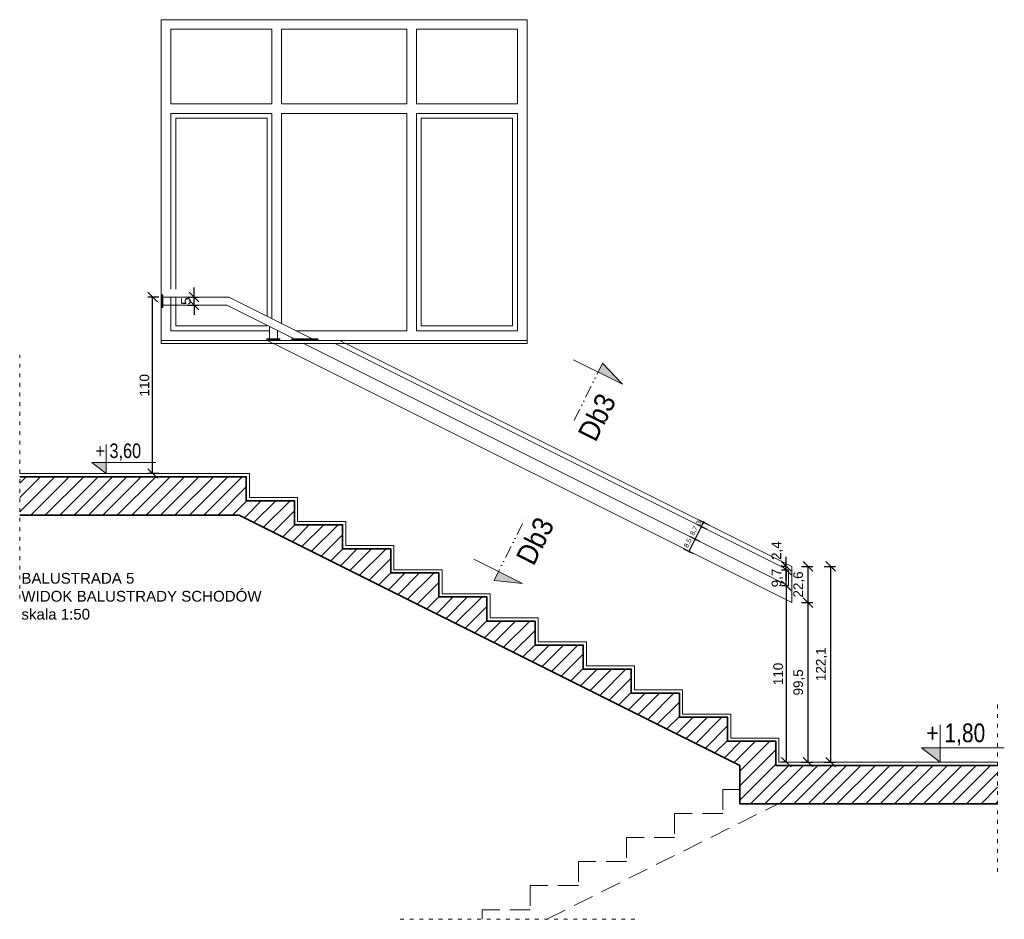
# Model space of a CAD drawing. Header units: millimetres. Extents: x -2720 to 125583, y -8970 to 34912.
# Tile 93 of 105: x 65443 to 66057, y 23853 to 24414. Entities that reach past the tile are written whole.
import ezdxf
from ezdxf.enums import TextEntityAlignment as Align

# ---------------------------------------------------------------- set-up
doc = ezdxf.new("R2010")
doc.units = ezdxf.units.MM
for name, pattern in [('1KS_2KP-50', [37.05, 12, 6, -6.35, 0, -6.35, 0, -6.35]), ('ACAD_ISO03W100', [30, 12, -18]), ('DASHED', [19.05, 12.7, -6.35]), ('DASHED2', [0.375, 0.25, -0.125])]:
    doc.linetypes.add(name, pattern=pattern)
for name, color, linetype, lineweight in [('A - Schody', 251, 'Continuous', 13), ('A - widok', 251, 'Continuous', 5), ('A - Ściany konstrukcyjne', 3, 'Continuous', 35), ('A_LINIA PRZEKROJOWA', 223, '1KS_2KP-50', 15), ('A_OPISY', 40, 'Continuous', 9), ('A_WIDOK', 141, 'Continuous', 13), ('A_WYMIAROWANIE', 7, 'Continuous', 9)]:
    doc.layers.add(name, color=color, linetype=linetype, lineweight=lineweight)
doc.layers.add('A_HATCH', color=7, linetype='Continuous', lineweight=5, true_color=0x999999)
doc.layers.add('A_WIDOK 2PLAN', color=7, linetype='Continuous', lineweight=9, true_color=0x666666)
doc.styles.add('APLUS', font='arial.ttf', dxfattribs={"width": 0.6})
doc.styles.add('DEMIURG_100_etykiety', font='arial.ttf', dxfattribs={"width": 0.9, "height": 30})
doc.styles.get("Standard").update_dxf_attribs({"font": 'arial.ttf'})
doc.dimstyles.new('DO WNETRZ', dxfattribs={"dimtxt": 6, "dimasz": 6, "dimexe": 3, "dimexo": 3, "dimgap": 2, "dimtad": 1, "dimdec": 1, "dimtxsty": 'Standard', "dimblk": 'OBLIQUE', "dimcen": 2.5, "dimadec": 0, "dimazin": 0, "dimtfac": 1, "dimtdec": 1, "dimtix": 1, "dimtmove": 0, "dimatfit": 3, "dimldrblk": 'OBLIQUE', "dimfxl": 4, "dimfxlon": 1, "dimarcsym": 0})

# ---------------------------------------------------------------- blocks, each defined once
blk = doc.blocks.new('*U8')
blk.add_hatch(color=256).paths.add_polyline_path([(0, 0.153), (-0.198, 0.153), (0, 0)])
blk.add_line((0, 0.153), (0, 0.4))
blk.add_lwpolyline([(0, 0.153), (0, 0), (-0.198, 0.153), (0.685, 0.153)])
at = {"style": 'APLUS', "width": 0.8}
blk.add_attdef('%%P_0.00', text='', height=0.2, dxfattribs=at).set_placement((-0.146, 0.153), align=Align.BOTTOM_LEFT)
blk = doc.blocks.new('linia przekroju')
at = {"linetype": 'Continuous', "lineweight": 5}
h = blk.add_hatch(color=256, dxfattribs=at)
h.dxf.hatch_style = 1
h.paths.add_polyline_path([(0, -40.5), (0, 39.3), (14.4, 0), (0, 0)])
at = {"linetype": 'Continuous'}
blk.add_lwpolyline([(0, -40.5), (0, 39.3), (14.4, 0), (0, 0)], close=True, dxfattribs=at)
blk.add_lwpolyline([(14.4, 0), (-87.6, -0.1)])
at = {"linetype": 'Continuous', "style": 'DEMIURG_100_etykiety', "width": 0.9, "flags": 8}
blk.add_attdef('NR_PRZEKROJU', (-55.1, 12.6), '', height=30, dxfattribs=at)
blk = doc.blocks.new('_Oblique')
at = {"color": 0, "linetype": 'ByBlock', "lineweight": -2}
blk.add_line((-0.5, -0.5), (0.5, 0.5), dxfattribs=at)
blk = doc.blocks.new('*D1022')
at = {"layer": 'A_WYMIAROWANIE', "color": 0, "lineweight": -2, "ltscale": 2, "transparency": 16777216}
for p, q in [((65930.61, 24050.5), (65937.61, 24050.5)), ((65934.61, 23951.01), (65934.61, 24050.5)), ((65930.61, 23951.01), (65937.61, 23951.01))]:
    blk.add_line(p, q, dxfattribs=at)
at = {"layer": 'Defpoints', "color": 0, "ltscale": 2, "transparency": 16777216}
for p in [(65924.45, 24050.5), (65934.61, 24050.5), (65916.45, 23951.01)]:
    blk.add_point(p, dxfattribs=at)
at = {"layer": 'A_WYMIAROWANIE', "color": 0, "lineweight": -2, "ltscale": 2, "transparency": 16777216, "xscale": 6, "yscale": 6, "zscale": 6}
for p, rotation in [((65934.61, 24050.5), 90), ((65934.61, 23951.01), 270)]:
    blk.add_blockref('_Oblique', p, dxfattribs=dict(at, rotation=rotation))
at = {"layer": 'A_WYMIAROWANIE', "color": 0, "ltscale": 2, "transparency": 16777216, "insert": (65929.01, 24000.75), "char_height": 6, "attachment_point": 5, "rotation": 90}
blk.add_mtext('99,5', dxfattribs=at)
blk = doc.blocks.new('*D1023')
at = {"layer": 'A_WYMIAROWANIE', "color": 0, "lineweight": -2, "ltscale": 2, "transparency": 16777216}
for p, q in [((65930.61, 24073.09), (65937.61, 24073.09)), ((65934.61, 24050.5), (65934.61, 24073.09)), ((65930.61, 24050.5), (65937.61, 24050.5))]:
    blk.add_line(p, q, dxfattribs=at)
at = {"layer": 'Defpoints', "color": 0, "ltscale": 2, "transparency": 16777216}
for p in [(65924.45, 24073.09), (65934.61, 24073.09), (65924.45, 24050.5)]:
    blk.add_point(p, dxfattribs=at)
at = {"layer": 'A_WYMIAROWANIE', "color": 0, "lineweight": -2, "ltscale": 2, "transparency": 16777216, "xscale": 6, "yscale": 6, "zscale": 6}
for p, rotation in [((65934.61, 24073.09), 90), ((65934.61, 24050.5), 270)]:
    blk.add_blockref('_Oblique', p, dxfattribs=dict(at, rotation=rotation))
at = {"layer": 'A_WYMIAROWANIE', "color": 0, "ltscale": 2, "transparency": 16777216, "insert": (65929.01, 24061.8), "char_height": 6, "attachment_point": 5, "rotation": 90}
blk.add_mtext('22,6', dxfattribs=at)
blk = doc.blocks.new('*D1024')
at = {"layer": 'A_WYMIAROWANIE', "color": 0, "lineweight": -2, "ltscale": 2, "transparency": 16777216}
for p, q in [((65921.06, 24061.01), (65918.06, 24061.01)), ((65921.06, 24061.01), (65921.06, 23951.01)), ((65921.06, 23951.01), (65918.06, 23951.01))]:
    blk.add_line(p, q, dxfattribs=at)
at = {"layer": 'Defpoints', "color": 0, "ltscale": 2, "transparency": 16777216}
for p in [(65922.45, 24061.01), (65921.06, 23951.01), (65922.45, 23951.01)]:
    blk.add_point(p, dxfattribs=at)
at = {"layer": 'A_WYMIAROWANIE', "color": 0, "lineweight": -2, "ltscale": 2, "transparency": 16777216, "xscale": 6, "yscale": 6, "zscale": 6}
for p, rotation in [((65921.06, 24061.01), 90), ((65921.06, 23951.01), 270)]:
    blk.add_blockref('_Oblique', p, dxfattribs=dict(at, rotation=rotation))
at = {"layer": 'A_WYMIAROWANIE', "color": 0, "ltscale": 2, "transparency": 16777216, "insert": (65915.99, 24006.01), "char_height": 6, "attachment_point": 5, "rotation": 90}
blk.add_mtext('110', dxfattribs=at)
blk = doc.blocks.new('*D1025')
at = {"layer": 'A_WYMIAROWANIE', "color": 0, "lineweight": -2, "ltscale": 2, "transparency": 16777216}
for p, q in [((65921.06, 24070.73), (65921.06, 24076.73)), ((65921.06, 24070.73), (65918.06, 24070.73)), ((65921.06, 24061.01), (65921.06, 24070.73)), ((65921.06, 24061.01), (65918.06, 24061.01)), ((65921.06, 24061.01), (65921.06, 24055.01))]:
    blk.add_line(p, q, dxfattribs=at)
at = {"layer": 'Defpoints', "color": 0, "ltscale": 2, "transparency": 16777216}
for p in [(65921.06, 24070.73), (65922.45, 24070.73), (65922.45, 24061.01)]:
    blk.add_point(p, dxfattribs=at)
at = {"layer": 'A_WYMIAROWANIE', "color": 0, "lineweight": -2, "ltscale": 2, "transparency": 16777216, "xscale": 6, "yscale": 6, "zscale": 6}
for p, rotation in [((65921.06, 24070.73), 270), ((65921.06, 24061.01), 90)]:
    blk.add_blockref('_Oblique', p, dxfattribs=dict(at, rotation=rotation))
at = {"layer": 'A_WYMIAROWANIE', "color": 0, "ltscale": 2, "transparency": 16777216, "insert": (65915.45, 24065.87), "char_height": 6, "attachment_point": 5, "rotation": 90}
blk.add_mtext('9,7', dxfattribs=at)
blk = doc.blocks.new('*D1026')
at = {"layer": 'A_WYMIAROWANIE', "color": 0, "lineweight": -2, "ltscale": 2, "transparency": 16777216}
for p, q in [((65921.06, 24073.09), (65921.06, 24079.09)), ((65921.45, 24073.09), (65918.06, 24073.09)), ((65921.06, 24070.73), (65921.06, 24073.09)), ((65921.06, 24070.73), (65918.06, 24070.73)), ((65921.06, 24070.73), (65921.06, 24064.73))]:
    blk.add_line(p, q, dxfattribs=at)
at = {"layer": 'Defpoints', "color": 0, "ltscale": 2, "transparency": 16777216}
for p in [(65921.06, 24073.09), (65924.45, 24073.09), (65922.45, 24070.73)]:
    blk.add_point(p, dxfattribs=at)
at = {"layer": 'A_WYMIAROWANIE', "color": 0, "lineweight": -2, "ltscale": 2, "transparency": 16777216, "xscale": 6, "yscale": 6, "zscale": 6}
for p, rotation in [((65921.06, 24073.09), 270), ((65921.06, 24070.73), 90)]:
    blk.add_blockref('_Oblique', p, dxfattribs=dict(at, rotation=rotation))
at = {"layer": 'A_WYMIAROWANIE', "color": 0, "ltscale": 2, "transparency": 16777216, "insert": (65915.45, 24082.94), "char_height": 6, "attachment_point": 5, "rotation": 90}
blk.add_mtext('2,4', dxfattribs=at)
blk = doc.blocks.new('*D1027')
at = {"layer": 'A_WYMIAROWANIE', "color": 0, "lineweight": -2, "ltscale": 2, "transparency": 16777216}
for p, q in [((65944.72, 24073.09), (65951.72, 24073.09)), ((65948.72, 24073.09), (65948.72, 23951.01)), ((65944.72, 23951.01), (65951.72, 23951.01))]:
    blk.add_line(p, q, dxfattribs=at)
at = {"layer": 'Defpoints', "color": 0, "ltscale": 2, "transparency": 16777216}
for p in [(65924.45, 24073.09), (65924.45, 23951.01), (65948.72, 23951.01)]:
    blk.add_point(p, dxfattribs=at)
at = {"layer": 'A_WYMIAROWANIE', "color": 0, "lineweight": -2, "ltscale": 2, "transparency": 16777216, "xscale": 6, "yscale": 6, "zscale": 6}
for p, rotation in [((65948.72, 24073.09), 90), ((65948.72, 23951.01), 270)]:
    blk.add_blockref('_Oblique', p, dxfattribs=dict(at, rotation=rotation))
at = {"layer": 'A_WYMIAROWANIE', "color": 0, "ltscale": 2, "transparency": 16777216, "insert": (65943.11, 24012.05), "char_height": 6, "attachment_point": 5, "rotation": 90}
blk.add_mtext('122,1', dxfattribs=at)
blk = doc.blocks.new('*D1028')
at = {"layer": 'A_WYMIAROWANIE', "color": 0, "lineweight": -2, "ltscale": 2, "transparency": 16777216}
for p, q in [((65530.02, 24241.01), (65523.02, 24241.01)), ((65526.02, 24131.01), (65526.02, 24241.01)), ((65530.02, 24131.01), (65523.02, 24131.01))]:
    blk.add_line(p, q, dxfattribs=at)
at = {"layer": 'Defpoints', "color": 0, "ltscale": 2, "transparency": 16777216}
for p in [(65526.02, 24241.01), (65562.27, 24241.01), (65586.45, 24131.01)]:
    blk.add_point(p, dxfattribs=at)
at = {"layer": 'A_WYMIAROWANIE', "color": 0, "lineweight": -2, "ltscale": 2, "transparency": 16777216, "xscale": 6, "yscale": 6, "zscale": 6}
for p, rotation in [((65526.02, 24241.01), 90), ((65526.02, 24131.01), 270)]:
    blk.add_blockref('_Oblique', p, dxfattribs=dict(at, rotation=rotation))
at = {"layer": 'A_WYMIAROWANIE', "color": 0, "ltscale": 2, "transparency": 16777216, "insert": (65520.96, 24186.01), "char_height": 6, "attachment_point": 5, "rotation": 90}
blk.add_mtext('110', dxfattribs=at)
blk = doc.blocks.new('*D1029')
at = {"layer": 'A_WYMIAROWANIE', "color": 0, "lineweight": -2, "ltscale": 2, "transparency": 16777216}
for p, q in [((65551.86, 24241.02), (65551.86, 24247.02)), ((65547.86, 24241.02), (65554.86, 24241.02)), ((65551.86, 24236), (65551.86, 24241.02)), ((65547.86, 24236), (65554.86, 24236)), ((65551.86, 24236), (65551.86, 24230))]:
    blk.add_line(p, q, dxfattribs=at)
at = {"layer": 'Defpoints', "color": 0, "ltscale": 2, "transparency": 16777216}
for p in [(65540.45, 24241.02), (65551.86, 24241.02), (65540.45, 24236)]:
    blk.add_point(p, dxfattribs=at)
at = {"layer": 'A_WYMIAROWANIE', "color": 0, "lineweight": -2, "ltscale": 2, "transparency": 16777216, "xscale": 6, "yscale": 6, "zscale": 6}
for p, rotation in [((65551.86, 24241.02), 270), ((65551.86, 24236), 90)]:
    blk.add_blockref('_Oblique', p, dxfattribs=dict(at, rotation=rotation))
at = {"layer": 'A_WYMIAROWANIE', "color": 0, "ltscale": 2, "transparency": 16777216, "insert": (65546.81, 24238.51), "char_height": 6, "attachment_point": 5, "rotation": 90}
blk.add_mtext('5', dxfattribs=at)
blk = doc.blocks.new('*D1030')
at = {"layer": 'A_WYMIAROWANIE', "color": 0, "lineweight": -2, "ltscale": 2, "transparency": 16777216}
for p, q in [((65860.67, 24091.88), (65866.94, 24088.75)), ((65860.45, 24082.49), (65864.25, 24090.1)), ((65856.87, 24084.28), (65863.14, 24081.15))]:
    blk.add_line(p, q, dxfattribs=at)
at = {"layer": 'Defpoints', "color": 0, "ltscale": 2, "transparency": 16777216}
for p in [(65766.69, 24138.86), (65762.89, 24131.25), (65864.25, 24090.1)]:
    blk.add_point(p, dxfattribs=at)
at = {"layer": 'A_WYMIAROWANIE', "color": 0, "lineweight": -2, "ltscale": 2, "transparency": 16777216}
for p, rotation in [((65864.25, 24090.1), 63.44377909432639), ((65860.45, 24082.49), 243.4437790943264)]:
    blk.add_blockref('_Oblique', p, dxfattribs=dict(at, rotation=rotation))
at = {"layer": 'A_WYMIAROWANIE', "color": 0, "ltscale": 2, "transparency": 16777216, "insert": (65859.84, 24087.55), "char_height": 3, "attachment_point": 5, "rotation": 63.44378}
blk.add_mtext('8,5', dxfattribs=at)
blk = doc.blocks.new('*D1031')
at = {"layer": 'A_WYMIAROWANIE', "color": 0, "lineweight": -2, "ltscale": 2, "transparency": 16777216}
for p, q in [((65864.25, 24090.1), (65868.14, 24097.88)), ((65871.72, 24096.09), (65865.46, 24099.22)), ((65860.67, 24091.88), (65866.94, 24088.75))]:
    blk.add_line(p, q, dxfattribs=at)
at = {"layer": 'Defpoints', "color": 0, "ltscale": 2, "transparency": 16777216}
for p in [(65766.69, 24138.86), (65868.14, 24097.88), (65922.45, 24070.73)]:
    blk.add_point(p, dxfattribs=at)
at = {"layer": 'A_WYMIAROWANIE', "color": 0, "lineweight": -2, "ltscale": 2, "transparency": 16777216}
for p, rotation in [((65868.14, 24097.88), 63.44377909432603), ((65864.25, 24090.1), 243.443779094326)]:
    blk.add_blockref('_Oblique', p, dxfattribs=dict(at, rotation=rotation))
at = {"layer": 'A_WYMIAROWANIE', "color": 0, "ltscale": 2, "transparency": 16777216, "insert": (65863.69, 24095.24), "char_height": 3, "attachment_point": 5, "rotation": 63.44378}
blk.add_mtext('8,7', dxfattribs=at)
blk = doc.blocks.new('*D1032')
at = {"layer": 'A_WYMIAROWANIE', "color": 0, "lineweight": -2, "ltscale": 2, "transparency": 16777216}
for p, q in [((65871.72, 24096.09), (65865.46, 24099.22)), ((65873.06, 24098.77), (65866.8, 24101.9)), ((65868.14, 24097.88), (65867.69, 24096.98)), ((65868.14, 24097.88), (65869.48, 24100.56)), ((65869.48, 24100.56), (65869.93, 24101.46))]:
    blk.add_line(p, q, dxfattribs=at)
at = {"layer": 'Defpoints', "color": 0, "ltscale": 2, "transparency": 16777216}
for p in [(65869.48, 24100.56), (65924.45, 24073.09), (65922.45, 24070.73)]:
    blk.add_point(p, dxfattribs=at)
at = {"layer": 'A_WYMIAROWANIE', "color": 0, "lineweight": -2, "ltscale": 2, "transparency": 16777216}
for p, rotation in [((65868.14, 24097.88), 63.44377909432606), ((65869.48, 24100.56), 243.443779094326)]:
    blk.add_blockref('_Oblique', p, dxfattribs=dict(at, rotation=rotation))
at = {"layer": 'A_WYMIAROWANIE', "color": 0, "ltscale": 2, "transparency": 16777216, "insert": (65866.55, 24100.35), "char_height": 3, "attachment_point": 5, "rotation": 63.44378}
blk.add_mtext('3', dxfattribs=at)

msp = doc.modelspace()

# ---------------------------------------------------------------- hatches: boundary and pattern name
at = {"layer": 'A_HATCH'}
h = msp.add_hatch(dxfattribs=at)
h.set_pattern_fill('ANSI31', color=256, scale=2)
h.paths.add_polyline_path([(65443.19, 24105.06), (65579.98, 24105.06), (65892.09, 23949.01), (65892.09, 23925.06), (66052.72, 23925.06), (66052.72, 23949.01), (65914.45, 23949.01), (65914.45, 23964.01), (65884.45, 23964.01), (65884.45, 23979.01), (65854.45, 23979.01), (65854.45, 23994.01), (65824.45, 23994.01), (65824.45, 24009.01), (65794.45, 24009.01), (65794.45, 24024.01), (65764.45, 24024.01), (65764.45, 24039.01), (65734.45, 24039.01), (65734.45, 24054.01), (65704.45, 24054.01), (65704.45, 24069.01), (65674.45, 24069.01), (65674.45, 24084.01), (65644.45, 24084.01), (65644.45, 24099.01), (65614.45, 24099.01), (65614.45, 24114.01), (65584.45, 24114.01), (65584.45, 24129.01), (65443.19, 24129.01)])

# ---------------------------------------------------------------- linework, layer by layer
at = {"layer": 'A - Schody', "ltscale": 10}
msp.add_line((65916.45, 23951.01), (66052.72, 23951.01), dxfattribs=at)
msp.add_lwpolyline([(65443.19, 24131.01), (65586.45, 24131.01), (65586.45, 24116.01), (65616.45, 24116.01), (65616.45, 24101.01), (65646.45, 24101.01), (65646.45, 24086.01), (65676.45, 24086.01), (65676.45, 24071.01), (65706.45, 24071.01), (65706.45, 24056.01), (65736.45, 24056.01), (65736.45, 24041.01), (65766.45, 24041.01), (65766.45, 24026.01), (65796.45, 24026.01), (65796.45, 24011.01), (65826.45, 24011.01), (65826.45, 23996.01), (65856.45, 23996.01), (65856.45, 23981.01), (65886.45, 23981.01), (65886.45, 23966.01), (65916.45, 23966.01), (65916.45, 23951.01), (66049.72, 23951.01)], dxfattribs=at)
at = {"layer": 'A - widok', "linetype": 'ACAD_ISO03W100', "ltscale": 0.2}
for p, q in [((65443.19, 24053.05), (65443.19, 24204.96)), ((66052.72, 23882.55), (66052.72, 23988.01)), ((66052.72, 23882.55), (66052.72, 23988.01))]:
    msp.add_line(p, q, dxfattribs=at)
msp.add_lwpolyline([(65826.72, 23853.01), (65680.36, 23853.01)], dxfattribs=at)
at = {"layer": 'A - Ściany konstrukcyjne'}
msp.add_line((65914.45, 23949.01), (66049.72, 23949.01), dxfattribs=at)
for points in [[(66052.72, 23949.01), (65914.45, 23949.01), (65914.45, 23964.01), (65884.45, 23964.01), (65884.45, 23979.01), (65854.45, 23979.01), (65854.45, 23994.01), (65824.45, 23994.01), (65824.45, 24009.01), (65794.45, 24009.01), (65794.45, 24024.01), (65764.45, 24024.01), (65764.45, 24039.01), (65734.45, 24039.01), (65734.45, 24054.01), (65704.45, 24054.01), (65704.45, 24069.01), (65674.45, 24069.01), (65674.45, 24084.01), (65644.45, 24084.01), (65644.45, 24099.01), (65614.45, 24099.01), (65614.45, 24114.01), (65584.45, 24114.01), (65584.45, 24129.01), (65443.19, 24129.01)], [(65443.19, 24105.06), (65579.98, 24105.06), (65892.09, 23949.01), (65892.09, 23925.06), (66052.72, 23925.06)]]:
    msp.add_lwpolyline(points, dxfattribs=at)
at = {"layer": 'A - Ściany konstrukcyjne', "linetype": 'DASHED', "lineweight": 20, "transparency": 33554559}
for points in [[(65892.09, 23934.01), (65881.45, 23934.01), (65881.45, 23919.01), (65851.45, 23919.01), (65851.45, 23904.01), (65821.45, 23904.01), (65821.45, 23889.01), (65791.45, 23889.01), (65791.45, 23874.01), (65761.45, 23874.01), (65761.45, 23859.01), (65731.45, 23859.01), (65731.45, 23853.01)], [(65771.81, 23853.01), (65915.93, 23925.06)]]:
    msp.add_lwpolyline(points, dxfattribs=at)
at = {"layer": 'A_WIDOK', "ltscale": 2}
for p, q in [((65531.95, 24234.5), (65531.95, 24242.5)), ((65605.32, 24214.51), (65597.32, 24214.51)), ((65629.02, 24214.51), (65612.83, 24214.51))]:
    msp.add_line(p, q, dxfattribs=at)
for points in [[(65532.45, 24234.5), (65531.45, 24234.5), (65531.45, 24242.5), (65532.45, 24242.5)], [(65605.32, 24215.01), (65605.32, 24214.01), (65597.32, 24214.01), (65597.32, 24215.01)], [(65629.02, 24215.01), (65629.02, 24214.01), (65612.83, 24214.01), (65612.83, 24215.01)]]:
    msp.add_lwpolyline(points, close=True, dxfattribs=at)
for points in [[(65532.45, 24241), (65573.49, 24241.01), (65625.52, 24215.01), (65614.33, 24215.01), (65572.31, 24236.01), (65532.45, 24236), (65532.45, 24241)], [(65598.82, 24222.76), (65598.82, 24215.01), (65603.82, 24215.01), (65603.82, 24220.26), (65598.82, 24222.76)], [(65646.49, 24212.01), (65924.45, 24073.09), (65924.45, 24050.5), (65601.32, 24212.01)], [(65639.8, 24212.01), (65922.45, 24070.73), (65922.45, 24061.01), (65620.34, 24212.01), (65639.8, 24212.01)]]:
    msp.add_lwpolyline(points, dxfattribs=at)
at = {"layer": 'A_WIDOK', "linetype": 'DASHED2', "ltscale": 2}
for points in [[(65601.32, 24212.01), (65597.32, 24214.01)], [(65646.49, 24212.01), (65642.49, 24214.01)]]:
    msp.add_lwpolyline(points, dxfattribs=at)
at = {"layer": 'A_WIDOK 2PLAN', "ltscale": 2}
for points in [[(65531.45, 24414.01), (65759.45, 24414.01), (65759.45, 24214.01), (65531.45, 24214.01)], [(65537.45, 24408.01), (65600.45, 24408.01), (65600.45, 24361.57), (65537.45, 24361.57)], [(65606.45, 24408.01), (65684.45, 24408.01), (65684.45, 24361.57), (65606.45, 24361.57)], [(65690.45, 24408.01), (65753.45, 24408.01), (65753.45, 24361.57), (65690.45, 24361.57)], [(65690.45, 24355.57), (65753.45, 24355.57), (65753.45, 24220.01), (65690.45, 24220.01)], [(65693.45, 24352.57), (65750.45, 24352.57), (65750.45, 24223.01), (65693.45, 24223.01)], [(65759.45, 24214.01), (65531.45, 24214.01), (65531.45, 24212.01), (65759.45, 24212.01)]]:
    msp.add_lwpolyline(points, close=True, dxfattribs=at)
for points in [[(65600.45, 24227.53), (65600.45, 24355.57), (65537.45, 24355.57), (65537.45, 24246.02)], [(65615.51, 24220.01), (65684.45, 24220.01), (65684.45, 24355.57), (65606.45, 24355.57), (65606.45, 24224.53)], [(65597.45, 24229.03), (65597.45, 24352.57), (65540.45, 24352.57), (65540.45, 24246.02)], [(65537.45, 24241.02), (65537.45, 24220.01), (65598.82, 24220.01)], [(65540.45, 24241.02), (65540.45, 24223.01), (65597.45, 24223.01), (65597.45, 24223.44)]]:
    msp.add_lwpolyline(points, dxfattribs=at)

# ---------------------------------------------------------------- block references
at = {"layer": 'A_LINIA PRZEKROJOWA'}
ref = msp.add_blockref('linia przekroju', (65803.85, 24194.23), dxfattribs=dict(at, xscale=-0.4269980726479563, yscale=0.4269980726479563, zscale=0.4269980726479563, rotation=243.5033279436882))
ref.add_attrib('NR_PRZEKROJU', 'Db3', dxfattribs={"layer": '0', "linetype": 'Continuous', "height": 12.81, "rotation": 63.50333, "style": 'DEMIURG_100_etykiety', "width": 0.9}).set_placement((65805.59, 24148.35), align=Align.BOTTOM_LEFT)
ref = msp.add_blockref('linia przekroju', (65741.7, 24069.87), dxfattribs=dict(at, xscale=0.4269980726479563, yscale=0.4269980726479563, zscale=0.4269980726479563, rotation=243.3842302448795))
ref.add_attrib('NR_PRZEKROJU', 'Db3', dxfattribs={"layer": '0', "linetype": 'Continuous', "height": 12.81, "rotation": 63.38423, "style": 'DEMIURG_100_etykiety', "width": 0.9}).set_placement((65766.97, 24071.14), align=Align.BOTTOM_LEFT)
at = {"layer": 'A_OPISY', "transparency": 33554687, "rotation": 1.435389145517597e-05}
for p, xscale, yscale, zscale, values in [((65497.06, 24131.01), 45.28912449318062, 45.28912449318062, 45.28912449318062, {'%%P_0.00': '+ 3,60'}), ((66016.97, 23951.01), 58.37755295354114, 58.37755295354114, 58.37755295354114, {'%%P_0.00': '+ 1,80'})]:
    msp.add_blockref('*U8', p, dxfattribs=dict(at, xscale=xscale, yscale=yscale, zscale=zscale)).add_auto_attribs(values)

# ---------------------------------------------------------------- texts
at = {"insert": (65444.25, 24069.03), "char_height": 6.7221, "attachment_point": 1}
msp.add_mtext_dynamic_manual_height_columns('BALUSTRADA 5\\PWIDOK BALUSTRADY SCHODÓW\\Pskala 1:50', width=171.1594, gutter_width=2.8, heights=[0], dxfattribs=at)

# ---------------------------------------------------------------- dimensions: what is measured, and where the dimension line sits
at = {"layer": 'A_WYMIAROWANIE', "ltscale": 2}
for base, p1, p2, picture, middle in [((65551.86, 24241.02), (65540.45, 24236), (65540.45, 24241.02), '*D1029', (65546.81, 24238.51)), ((65526.02, 24241.01), (65586.45, 24131.01), (65562.27, 24241.01), '*D1028', (65520.96, 24186.01)), ((65948.72, 23951.01), (65924.45, 24073.09), (65924.45, 23951.01), '*D1027', (65943.11, 24012.05)), ((65921.06, 23951.01), (65922.45, 24061.01), (65922.45, 23951.01), '*D1024', (65915.99, 24006.01)), ((65934.61, 24050.5), (65916.45, 23951.01), (65924.45, 24050.5), '*D1022', (65929.01, 24000.75))]:
    dim = msp.add_linear_dim(base=base, p1=p1, p2=p2, angle=90, dimstyle='DO WNETRZ', dxfattribs=at)
    dim.commit()
    dim.dimension.update_dxf_attribs({"geometry": picture, "text_midpoint": middle})
dim = msp.add_aligned_dim(p1=(65762.89, 24131.25), p2=(65766.69, 24138.86), distance=-109.07, dimstyle='DO WNETRZ', override={"dimtxt": 3, "dimasz": 1, "dimgap": 1, "dimtmove": 1}, dxfattribs=at)
dim.commit()
dim.dimension.update_dxf_attribs({"geometry": '*D1030', "text_midpoint": (65859.84, 24087.55)})
for base, p1, p2, angle, override, picture, middle in [((65868.14, 24097.88), (65766.69, 24138.86), (65922.45, 24070.73), 243.44378, {"dimtxt": 3, "dimasz": 1, "dimgap": 1, "dimtmove": 1}, '*D1031', (65863.69, 24095.24)), ((65869.48, 24100.56), (65922.45, 24070.73), (65924.45, 24073.09), 243.44378, {"dimtxt": 3, "dimasz": 1, "dimgap": 1, "dimtmove": 1}, '*D1032', (65866.55, 24100.35)), ((65921.06, 24070.73), (65922.45, 24061.01), (65922.45, 24070.73), 90, {"dimtmove": 1}, '*D1025', (65915.45, 24065.87)), ((65934.61, 24073.09), (65924.45, 24050.5), (65924.45, 24073.09), 90, {"dimtmove": 1}, '*D1023', (65929.01, 24061.8))]:
    dim = msp.add_linear_dim(base=base, p1=p1, p2=p2, angle=angle, dimstyle='DO WNETRZ', override=override, dxfattribs=at)
    dim.commit()
    dim.dimension.update_dxf_attribs({"geometry": picture, "text_midpoint": middle})
dim = msp.add_linear_dim(base=(65921.06, 24073.09), p1=(65922.45, 24070.73), p2=(65924.45, 24073.09), angle=90, dimstyle='DO WNETRZ', override={"dimtmove": 1}, dxfattribs=at)
dim.commit()
dim.dimension.update_dxf_attribs({"geometry": '*D1026', "text_midpoint": (65921.06, 24082.94), "dimtype": 160})

doc.saveas('drawing.dxf')
